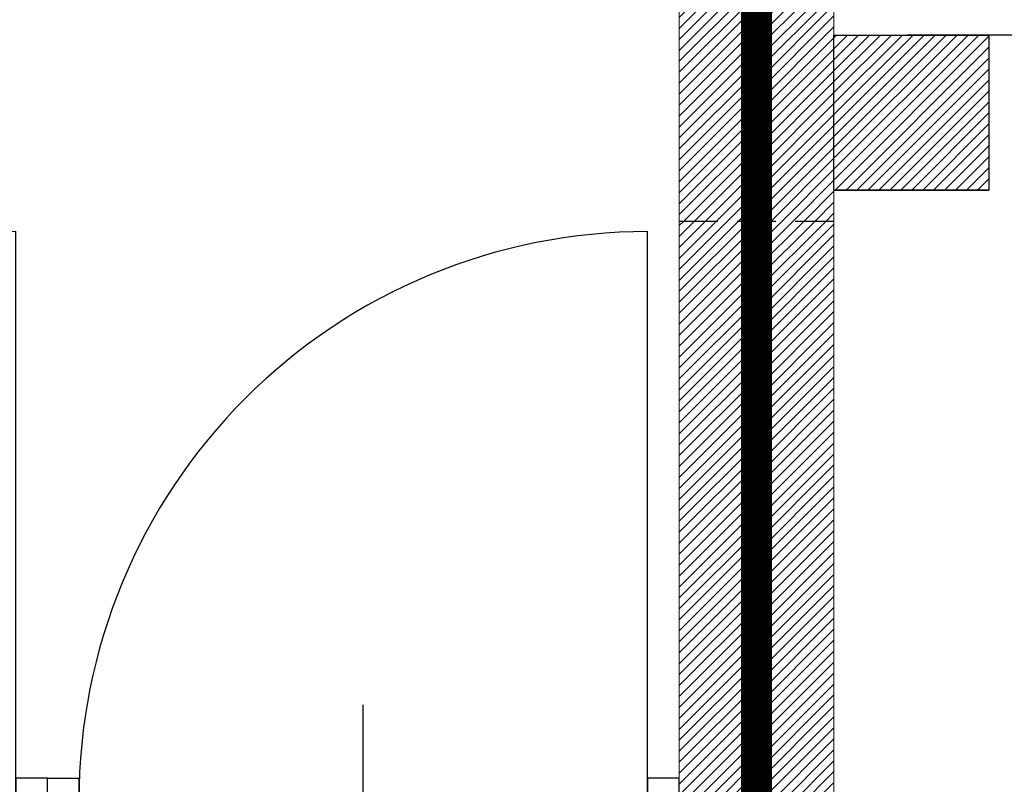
# Model space of a CAD drawing. Header units: inches. Extents: x 27484 to 71626, y -45113 to 39.
# Tile 17 of 256: x 33896 to 34055, y -40120 to -39997. Entities that reach past the tile are written whole.
import ezdxf

# ---------------------------------------------------------------- set-up
doc = ezdxf.new("R2010")
doc.units = ezdxf.units.IN
doc.header["$LTSCALE"] = 50
doc.header["$MEASUREMENT"] = 0
doc.linetypes.add('DASHED', pattern=[0.75, 0.5, -0.25])
doc.linetypes.add('HIDDEN', pattern=[0.375, 0.25, -0.125])
for name, color, linetype, lineweight in [('A-obwiednia proj.', 4, 'Continuous', 50), ('A-SCIANY', 5, 'Continuous', 18), ('A-SLUSARKA', 4, 'Continuous', 13), ('A-ść. istn.', 8, 'Continuous', 0), ('R-MET-DRZ', 7, 'Continuous', 15)]:
    doc.layers.add(name, color=color, linetype=linetype, lineweight=lineweight)
for name, color, linetype in [('A-podciagi', 3, 'DASHED'), ('A-rdzenie zelbetowe', 6, 'Continuous'), ('przebicia w scianach', 2, 'HIDDEN'), ('S-DRZ-', 7, 'Continuous'), ('S-DRZ-O', 7, 'Continuous'), ('S-DRZ-SKRZYD', 5, 'Continuous'), ('S-DRZ-WEGAR', 7, 'Continuous')]:
    doc.layers.add(name, color=color, linetype=linetype)
doc.layers.add('P001____U1_____A_____SP____MASSIV', color=7, linetype='Continuous', lineweight=30, transparency=0.9)

# ---------------------------------------------------------------- blocks, each defined once
blk = doc.blocks.new('D90-L-DL')
at = {"layer": 'S-DRZ-'}
blk.add_arc((-45, 0), 90, 270, 0, dxfattribs=at)
at = {"layer": 'S-DRZ-O'}
blk.add_line((0, 15.12), (0, -15.12), dxfattribs=at)
at = {"layer": 'S-DRZ-SKRZYD'}
blk.add_line((-45, 0), (-45, -90), dxfattribs=at)
at = {"layer": 'S-DRZ-WEGAR'}
for points in [[(-50, -3.5), (-45, -3.5), (-45, 3.5), (-50, 3.5)], [(45, 3.5), (50, 3.5), (50, -3.5), (45, -3.5)]]:
    blk.add_lwpolyline(points, close=True, dxfattribs=at)
blk = doc.blocks.new('A$C07123322')
at = {"layer": 'A-SLUSARKA', "xscale": 1.020000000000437, "yscale": 1.020000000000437, "zscale": 1.020000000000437, "rotation": 270}
blk.add_blockref('D90-L-DL', (40.58, -45.9), dxfattribs=at)
blk = doc.blocks.new('*U76')
at = {"layer": 'P001____U1_____A_____SP____MASSIV', "linetype": 'Continuous'}
for p, q in [((-612.6, 234.27), (-612.6, 259.27)), ((-612.6, 259.27), (-587.6, 259.27)), ((-587.6, 259.27), (-587.6, 234.27)), ((-587.6, 234.27), (-612.6, 234.27))]:
    blk.add_line(p, q, dxfattribs=at)

msp = doc.modelspace()

# ---------------------------------------------------------------- hatches: boundary and pattern name
at = {"layer": 'A-ść. istn.', "ltscale": 0.1}
h = msp.add_hatch(dxfattribs=at)
h.set_pattern_fill('ANSI31', color=256, scale=10)
h.paths.add_polyline_path([(34014.94899, -39994.09555), (34002.48246, -39994.09555), (34002.48246, -40029.09555), (34014.94899, -40029.09555)])
h.paths.add_polyline_path([(34014.94899, -39934.09555), (34002.48246, -39934.09555), (34002.48246, -39994.09555), (34014.94899, -39994.09555)])
h.paths.add_polyline_path([(34014.94899, -39904.09555), (34002.48246, -39904.09555), (34002.48246, -39934.09555), (34014.94899, -39934.09555)])
h.paths.add_polyline_path([(34027.48246, -39904.09555), (34014.98246, -39904.09555), (34014.98246, -39934.09555), (34027.48246, -39934.09555)])
h.paths.add_polyline_path([(34027.48246, -39934.09555), (34014.98246, -39934.09555), (34014.98246, -39994.09555), (34027.48246, -39994.09555)])
h.paths.add_polyline_path([(34027.48246, -39999.09555), (34027.48246, -39994.09555), (34014.98246, -39994.09555), (34014.98246, -40012.20524), (34027.48246, -40012.20524)])
h.paths.add_polyline_path([(34027.48238, -40012.20524), (34014.98246, -40012.20524), (34014.98246, -40029.09555), (34027.48246, -40029.09555), (34027.48246, -40024.09558), (34027.48238, -40024.09558)])
h = msp.add_hatch(dxfattribs=at)
h.set_pattern_fill('ANSI31', color=256, scale=10)
h.paths.add_polyline_path([(34052.48246, -40024.09555), (34052.48246, -39999.09555), (34027.48246, -39999.09555), (34027.48246, -40024.09555)])
h = msp.add_hatch(dxfattribs=at)
h.set_pattern_fill('ANSI31', color=256, scale=10)
h.paths.add_polyline_path([(34014.94899, -40246.09555), (34002.48246, -40246.09555), (34002.48246, -40252.59555), (34014.94899, -40252.59555)])
h.paths.add_polyline_path([(34027.48246, -40246.09555), (34014.98246, -40246.09555), (34014.98246, -40252.59555), (34027.48246, -40252.59555)])
h.paths.add_polyline_path([(34027.48246, -40029.09555), (34014.98246, -40029.09555), (34014.98246, -40246.09555), (34027.48246, -40246.09555)])
h.paths.add_polyline_path([(34014.94899, -40029.09555), (34002.48246, -40029.09555), (34002.48246, -40246.09555), (34014.94899, -40246.09555)])

# ---------------------------------------------------------------- linework, layer by layer
at = {"layer": 'A-obwiednia proj.', "linetype": 'DASHED', "lineweight": 50, "const_width": 5}
msp.add_lwpolyline([(34014.94899, -39511.59555), (34822.96815, -39511.59555), (34822.96815, -41018.59555), (34014.94899, -41018.59555)], close=True, dxfattribs=at)
at = {"layer": 'A-podciagi'}
for p, q in [((34401.73262, -39999.09555), (34027.48246, -39999.09555)), ((34027.48246, -40024.09555), (34401.73262, -40024.09555))]:
    msp.add_line(p, q, dxfattribs=at)
at = {"layer": 'A-rdzenie zelbetowe', "ltscale": 0.1}
msp.add_lwpolyline([(34027.48246, -39999.09555), (34052.48246, -39999.09555), (34052.48246, -40024.09555), (34027.48246, -40024.09555)], close=True, dxfattribs=at)
at = {"layer": 'A-SCIANY', "ltscale": 3}
for p, q in [((34027.48246, -39999.09555), (34027.48246, -39524.09555)), ((34002.48246, -40252.59555), (34002.48246, -39904.09555)), ((34027.48246, -40506.09555), (34027.48246, -40024.09555))]:
    msp.add_line(p, q, dxfattribs=at)
at = {"layer": 'A-SCIANY', "ltscale": 0.1}
msp.add_lwpolyline([(34027.48246, -39999.09555), (34052.48246, -39999.09555), (34052.48246, -40024.09555), (34027.48246, -40024.09555)], dxfattribs=at)
at = {"layer": 'przebicia w scianach', "ltscale": 0.5}
msp.add_line((34002.48246, -40029.09555), (34027.48246, -40029.09555), dxfattribs=at)

# ---------------------------------------------------------------- block references
at = {"layer": 'P001____U1_____A_____SP____MASSIV'}
msp.add_blockref('*U76', (34640.07829, -40258.36766), dxfattribs=at)
at = {"layer": 'R-MET-DRZ', "rotation": 270}
for p in [(33895.38246, -40082.01894), (33997.38246, -40082.01894)]:
    msp.add_blockref('A$C07123322', p, dxfattribs=at)

doc.saveas('drawing.dxf')
